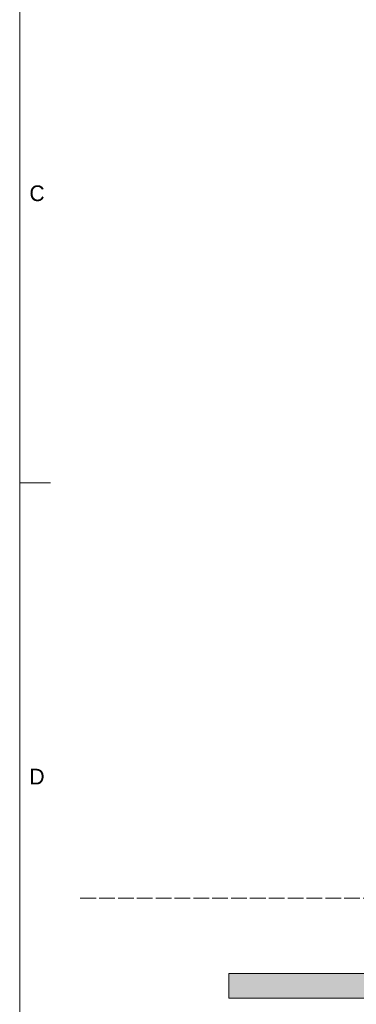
# Model space of a CAD drawing. Header units: millimetres. Extents: x 17 to 413, y 4 to 292.
# Tile 2 of 39: x 20 to 47, y 106 to 186. Entities that reach past the tile are written whole.
import ezdxf
from ezdxf.enums import TextEntityAlignment as Align

# ---------------------------------------------------------------- set-up
doc = ezdxf.new("R2010")
doc.units = ezdxf.units.MM
doc.linetypes.add('DASHED', pattern=[1.524, 1.27, -0.254])
for name, color, linetype in [('FILL-LIGHT', 7, 'Continuous'), ('LINE-INK', 7, 'Continuous'), ('LINE-STEEL-DASH', 7, 'DASHED'), ('LINE-STEEL_GREY', 7, 'Continuous'), ('TEXT-STEEL_GREY', 7, 'Continuous')]:
    doc.layers.add(name, color=color, linetype=linetype)

msp = doc.modelspace()

# ---------------------------------------------------------------- hatches: boundary and pattern name
at = {"layer": 'FILL-LIGHT', "true_color": 0xdbdbde}
h = msp.add_hatch(color=254, dxfattribs=at)
h.dxf.hatch_style = 1
h.paths.add_polyline_path([(36.9, 108.838), (148.1, 108.838), (148.1, 106.838), (36.9, 106.838)])
h = msp.add_hatch(color=254, dxfattribs=at)
h.dxf.hatch_style = 1
h.paths.add_polyline_path([(36.9, 106.838), (36.9, 108.838), (148.1, 108.838), (148.1, 106.838)])

# ---------------------------------------------------------------- linework, layer by layer
at = {"layer": 'LINE-INK', "lineweight": 5}
msp.add_line((20, 148.5), (22.5, 148.5), dxfattribs=at)
msp.add_lwpolyline([(20, 7), (413, 7), (413, 290), (20, 290)], close=True, dxfattribs=at)
at = {"layer": 'LINE-STEEL-DASH', "lineweight": 5}
msp.add_line((24.9, 114.934), (148.9, 114.934), dxfattribs=at)
at = {"layer": 'LINE-STEEL_GREY', "lineweight": 5}
for points in [[(36.9, 108.838), (36.9, 108.838), (148.1, 108.838), (148.1, 106.838), (36.9, 106.838)], [(36.9, 106.838), (36.9, 108.838), (148.1, 108.838), (148.1, 106.838)]]:
    msp.add_lwpolyline(points, close=True, dxfattribs=at)

# ---------------------------------------------------------------- texts
at = {"layer": 'TEXT-STEEL_GREY'}
for s, p in [('C', (21.4, 171.283)), ('D', (21.4, 124.117))]:
    msp.add_text(s, height=1.27, dxfattribs=at).set_placement(p, align=Align.CENTER)

doc.saveas('drawing.dxf')
